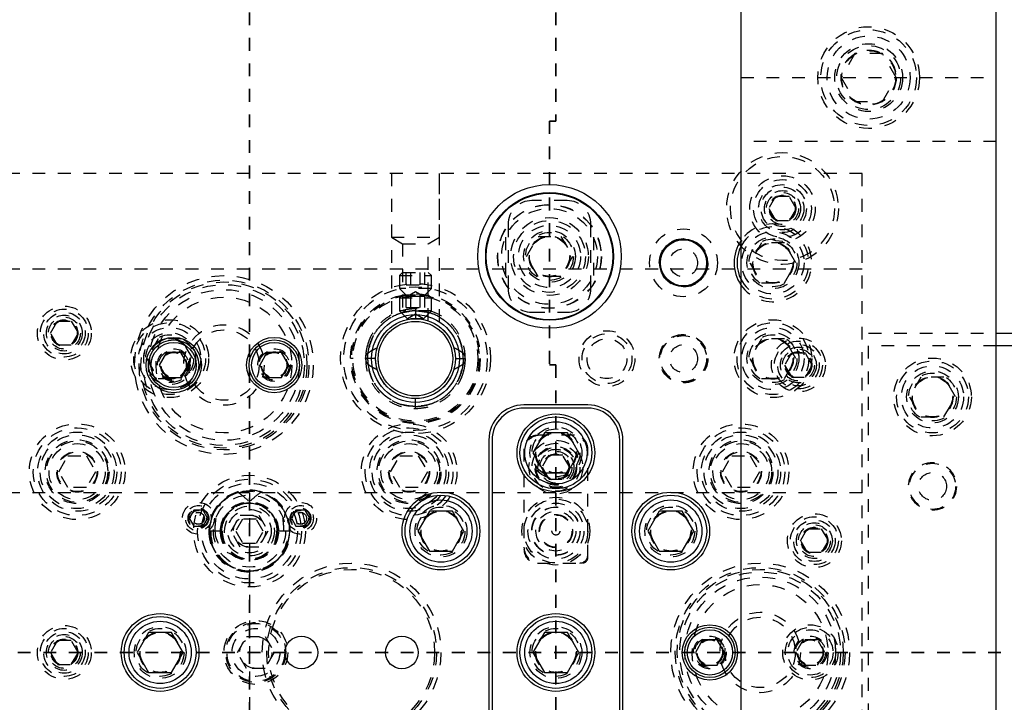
# Model space of a CAD drawing. Header units: inches. Extents: x 1772 to 2706, y -534 to -52.
# Tile 68 of 256: x 1911.48 to 1919.19, y -498.24 to -492.9. Entities that reach past the tile are written whole.
import ezdxf

# ---------------------------------------------------------------- set-up
doc = ezdxf.new("R2010")
doc.units = ezdxf.units.IN
doc.header["$LTSCALE"] = 0.5
doc.header["$MEASUREMENT"] = 0
doc.linetypes.add('HIDDEN', pattern=[0.225, 0.15, -0.075])
doc.linetypes.add('PHANTOM', pattern=[0.25, 0.125, -0.025, 0.025, -0.025, 0.025, -0.025])
doc.layers.add('SID-M-H', color=4, linetype='HIDDEN')
doc.layers.add('SID-M-S', color=105, linetype='Continuous')

msp = doc.modelspace()

# ---------------------------------------------------------------- linework, layer by layer
at = {"color": 7, "linetype": 'PHANTOM', "lineweight": 35}
for p, q in [((1913.27841, -486.04018), (1913.27841, -498.31653)), ((1915.67841, -486.04018), (1915.67841, -493.69075)), ((1915.67841, -493.69075), (1915.62841, -493.69075)), ((1915.62841, -493.69075), (1915.62841, -495.60046)), ((1915.67841, -495.60046), (1915.62841, -495.60046)), ((1915.67841, -495.60046), (1915.67841, -509.66186)), ((1931.36397, -497.85102), (1866.92985, -497.85102))]:
    msp.add_line(p, q, dxfattribs=at)
at = {"layer": 'SID-M-H'}
for p, q in [((1918.02015, -493.16352), (1917.9119, -493.35102)), ((1918.23666, -493.16352), (1918.02015, -493.16352)), ((1918.34491, -493.35102), (1918.23666, -493.16352)), ((1917.12841, -493.35102), (1919.12841, -493.35102)), ((1917.9119, -493.35102), (1918.02015, -493.53852)), ((1918.23666, -493.53852), (1918.34491, -493.35102)), ((1918.02015, -493.53852), (1918.23666, -493.53852)), ((1919.12841, -493.85102), (1917.12841, -493.85102)), ((1918.07841, -494.10102), (1901.70341, -494.10102)), ((1914.39041, -494.10102), (1914.39041, -495.26324)), ((1914.39091, -494.10102), (1914.39091, -494.60102)), ((1914.76591, -494.60102), (1914.76591, -494.10102)), ((1914.76641, -495.26324), (1914.76641, -494.10102)), ((1918.07841, -501.60102), (1918.07841, -494.10102)), ((1917.39928, -494.28227), (1917.34515, -494.37602)), ((1917.50753, -494.28227), (1917.39928, -494.28227)), ((1917.56166, -494.37602), (1917.50753, -494.28227)), ((1915.76591, -494.31352), (1915.49091, -494.31352)), ((1917.34515, -494.37602), (1917.39928, -494.46977)), ((1917.50753, -494.46977), (1917.56166, -494.37602)), ((1915.30341, -494.50102), (1915.30341, -495.00102)), ((1915.95341, -495.00102), (1915.95341, -494.50102)), ((1917.39928, -494.46977), (1917.50753, -494.46977)), ((1914.39091, -494.60102), (1914.76591, -494.60102)), ((1914.39091, -494.60102), (1914.47791, -494.65125)), ((1914.67891, -494.65125), (1914.76591, -494.60102)), ((1915.28466, -494.60115), (1915.28466, -494.90089)), ((1915.44827, -494.75102), (1915.53834, -494.59502)), ((1915.53834, -494.59502), (1915.71847, -494.59502)), ((1915.71847, -494.59502), (1915.80854, -494.75102)), ((1915.97216, -494.60115), (1915.97216, -494.90089)), ((1914.47791, -494.65125), (1914.67891, -494.65125)), ((1914.47791, -494.65125), (1914.47791, -495.25483)), ((1914.67891, -495.25475), (1914.67891, -494.65125)), ((1917.28834, -494.64502), (1917.19827, -494.80102)), ((1917.46847, -494.64502), (1917.28834, -494.64502)), ((1917.55854, -494.80102), (1917.46847, -494.64502)), ((1915.53834, -494.90702), (1915.44827, -494.75102)), ((1915.80854, -494.75102), (1915.71847, -494.90702)), ((1917.19827, -494.80102), (1917.28834, -494.95702)), ((1917.46847, -494.95702), (1917.55854, -494.80102)), ((1918.07841, -494.85102), (1901.70341, -494.85102)), ((1914.47791, -494.87602), (1914.45341, -494.90052)), ((1914.45341, -494.90052), (1914.70341, -494.90052)), ((1914.45341, -494.90052), (1914.45341, -495.00102)), ((1914.47791, -494.87602), (1914.67891, -494.87602)), ((1914.50624, -494.97445), (1914.50624, -494.87602)), ((1914.54232, -494.97445), (1914.54232, -494.87602)), ((1914.61449, -494.97445), (1914.61449, -494.87602)), ((1914.65058, -494.97445), (1914.65058, -494.87602)), ((1914.70341, -494.90052), (1914.67891, -494.87602)), ((1914.70341, -495.00102), (1914.70341, -494.90052)), ((1915.71847, -494.90702), (1915.53834, -494.90702)), ((1914.50624, -494.97445), (1914.65058, -494.97445)), ((1917.28834, -494.95702), (1917.46847, -494.95702)), ((1914.70341, -495.00102), (1914.45341, -495.00102)), ((1914.45341, -495.00102), (1914.51591, -495.06352)), ((1914.47791, -495.05102), (1914.45341, -495.07552)), ((1914.47791, -495.05102), (1914.67891, -495.05102)), ((1914.50624, -495.14945), (1914.50624, -495.05102)), ((1914.57841, -495.02744), (1914.51591, -495.06352)), ((1914.64091, -495.06352), (1914.51591, -495.06352)), ((1914.54232, -495.14945), (1914.54232, -495.05102)), ((1914.64091, -495.06352), (1914.57841, -495.02744)), ((1914.61449, -495.14945), (1914.61449, -495.05102)), ((1914.64091, -495.06352), (1914.70341, -495.00102)), ((1914.65058, -495.14945), (1914.65058, -495.05102)), ((1914.70341, -495.07552), (1914.67891, -495.05102)), ((1914.45341, -495.07552), (1914.70341, -495.07552)), ((1914.45341, -495.07552), (1914.45341, -495.17602)), ((1914.70341, -495.17602), (1914.70341, -495.07552)), ((1914.70341, -495.17602), (1914.45341, -495.17602)), ((1914.45341, -495.17602), (1914.51591, -495.23852)), ((1914.50624, -495.14945), (1914.65058, -495.14945)), ((1914.57841, -495.20244), (1914.51591, -495.23852)), ((1914.57841, -495.16037), (1914.57841, -495.23837)), ((1914.64091, -495.23852), (1914.57841, -495.20244)), ((1914.64091, -495.23852), (1914.70341, -495.17602)), ((1915.49091, -495.18852), (1915.76591, -495.18852)), ((1911.72015, -495.35102), (1911.77428, -495.25727)), ((1911.77428, -495.25727), (1911.88253, -495.25727)), ((1911.88253, -495.25727), (1911.93666, -495.35102)), ((1914.50847, -495.24542), (1914.56143, -495.23798)), ((1914.64091, -495.23852), (1914.51591, -495.23852)), ((1914.56143, -495.23798), (1914.58119, -495.23753)), ((1911.77428, -495.44477), (1911.72015, -495.35102)), ((1911.93666, -495.35102), (1911.88253, -495.44477)), ((1914.32806, -495.36374), (1914.32806, -495.36374)), ((1918.12841, -500.35102), (1918.12841, -495.35102)), ((1918.12841, -495.35102), (1919.12841, -495.35102)), ((1911.88253, -495.44477), (1911.77428, -495.44477)), ((1912.56334, -495.39502), (1912.47327, -495.55102)), ((1912.74347, -495.39502), (1912.56334, -495.39502)), ((1912.83354, -495.55102), (1912.74347, -495.39502)), ((1917.28834, -495.39502), (1917.19827, -495.55102)), ((1917.46847, -495.39502), (1917.28834, -495.39502)), ((1917.55854, -495.55102), (1917.46847, -495.39502)), ((1914.87709, -495.45578), (1914.89007, -495.51713)), ((1914.89007, -495.51713), (1914.89181, -495.55896)), ((1917.52428, -495.50727), (1917.47015, -495.60102)), ((1917.63253, -495.50727), (1917.52428, -495.50727)), ((1917.68666, -495.60102), (1917.63253, -495.50727)), ((1919.12841, -495.45102), (1918.12841, -495.45102)), ((1912.47327, -495.55102), (1912.56334, -495.70702)), ((1912.74347, -495.70702), (1912.83354, -495.55102)), ((1914.08921, -495.55102), (1914.07021, -495.55102)), ((1914.26587, -495.55103), (1914.20345, -495.55103)), ((1914.26491, -495.55102), (1914.26524, -495.53665)), ((1914.27224, -495.61841), (1914.26491, -495.55102)), ((1914.89095, -495.55102), (1914.95337, -495.55101)), ((1915.08661, -495.55102), (1915.08661, -495.55102)), ((1915.14091, -495.55102), (1915.14091, -495.55102)), ((1917.19827, -495.55102), (1917.28834, -495.70702)), ((1917.46847, -495.70702), (1917.55854, -495.55102)), ((1917.47015, -495.60102), (1917.52428, -495.69477)), ((1917.63253, -495.69477), (1917.68666, -495.60102)), ((1914.27807, -495.64089), (1914.27224, -495.61841)), ((1912.56334, -495.70702), (1912.74347, -495.70702)), ((1917.28834, -495.70702), (1917.46847, -495.70702)), ((1917.52428, -495.69477), (1917.63253, -495.69477)), ((1918.53834, -495.69502), (1918.44827, -495.85102)), ((1918.71847, -495.69502), (1918.53834, -495.69502)), ((1918.80854, -495.85102), (1918.71847, -495.69502)), ((1914.62594, -495.8609), (1914.56523, -495.86424)), ((1914.57841, -495.94167), (1914.57841, -495.86367)), ((1918.44827, -495.85102), (1918.53834, -496.00702)), ((1918.71847, -496.00702), (1918.80854, -495.85102)), ((1918.53834, -496.00702), (1918.71847, -496.00702)), ((1915.82341, -496.15102), (1915.53341, -496.15102)), ((1915.42841, -496.25602), (1915.42841, -497.04602)), ((1915.92841, -497.10852), (1915.92841, -496.25602)), ((1911.78407, -496.43602), (1911.85624, -496.31102)), ((1911.85624, -496.31102), (1912.00058, -496.31102)), ((1912.00058, -496.31102), (1912.07274, -496.43602)), ((1914.38407, -496.43602), (1914.45624, -496.31102)), ((1914.45624, -496.31102), (1914.60058, -496.31102)), ((1914.60058, -496.31102), (1914.67274, -496.43602)), ((1915.62428, -496.30727), (1915.57015, -496.40102)), ((1915.73253, -496.30727), (1915.62428, -496.30727)), ((1915.78666, -496.40102), (1915.73253, -496.30727)), ((1916.98407, -496.43602), (1917.05624, -496.31102)), ((1917.05624, -496.31102), (1917.20058, -496.31102)), ((1917.20058, -496.31102), (1917.27274, -496.43602)), ((1911.85624, -496.56102), (1911.78407, -496.43602)), ((1912.07274, -496.43602), (1912.00058, -496.56102)), ((1914.45624, -496.56102), (1914.38407, -496.43602)), ((1914.67274, -496.43602), (1914.60058, -496.56102)), ((1915.57015, -496.40102), (1915.62428, -496.49477)), ((1915.73253, -496.49477), (1915.78666, -496.40102)), ((1917.05624, -496.56102), (1916.98407, -496.43602)), ((1917.27274, -496.43602), (1917.20058, -496.56102)), ((1915.62428, -496.49477), (1915.73253, -496.49477)), ((1918.07841, -496.60102), (1903.67841, -496.60102)), ((1912.00058, -496.56102), (1911.85624, -496.56102)), ((1913.27841, -496.60102), (1913.27841, -499.10102)), ((1914.60058, -496.56102), (1914.45624, -496.56102)), ((1915.67841, -499.10102), (1915.67841, -496.60102)), ((1917.20058, -496.56102), (1917.05624, -496.56102)), ((1913.52943, -496.71242), (1913.4975, -496.67612)), ((1912.84232, -496.73852), (1912.80624, -496.80102)), ((1912.91449, -496.73852), (1912.84232, -496.73852)), ((1912.95058, -496.80102), (1912.91449, -496.73852)), ((1913.43671, -496.74955), (1913.44008, -496.75827)), ((1913.53952, -496.72666), (1913.52943, -496.71242)), ((1913.64232, -496.73852), (1913.60624, -496.80102)), ((1913.71449, -496.73852), (1913.64232, -496.73852)), ((1913.75058, -496.80102), (1913.71449, -496.73852)), ((1912.80624, -496.80102), (1912.84232, -496.86352)), ((1912.91449, -496.86352), (1912.95058, -496.80102)), ((1913.13407, -496.90102), (1913.20624, -496.77602)), ((1913.22428, -496.80727), (1913.17015, -496.90102)), ((1913.20624, -496.77602), (1913.35058, -496.77602)), ((1913.33253, -496.80727), (1913.22428, -496.80727)), ((1913.38666, -496.90102), (1913.33253, -496.80727)), ((1913.35058, -496.77602), (1913.42274, -496.90102)), ((1913.60624, -496.80102), (1913.64232, -496.86352)), ((1913.71449, -496.86352), (1913.75058, -496.80102)), ((1912.84232, -496.86352), (1912.91449, -496.86352)), ((1913.06456, -496.90102), (1912.95918, -496.90102)), ((1913.20624, -497.02602), (1913.13407, -496.90102)), ((1913.17015, -496.90102), (1913.22428, -496.99477)), ((1913.33253, -496.99477), (1913.38666, -496.90102)), ((1913.42274, -496.90102), (1913.35058, -497.02602)), ((1913.59763, -496.90102), (1913.49225, -496.90102)), ((1913.59238, -496.90102), (1913.59094, -496.87094)), ((1913.64232, -496.86352), (1913.71449, -496.86352)), ((1917.59515, -496.97602), (1917.64928, -496.88227)), ((1917.64928, -496.88227), (1917.75753, -496.88227)), ((1917.75753, -496.88227), (1917.81166, -496.97602)), ((1917.64928, -497.06977), (1917.59515, -496.97602)), ((1917.81166, -496.97602), (1917.75753, -497.06977)), ((1913.35058, -497.02602), (1913.20624, -497.02602)), ((1913.22428, -496.99477), (1913.33253, -496.99477)), ((1917.75753, -497.06977), (1917.64928, -497.06977)), ((1915.53341, -497.15102), (1915.88591, -497.15102)), ((1911.77428, -497.75727), (1911.72015, -497.85102)), ((1911.88253, -497.75727), (1911.77428, -497.75727)), ((1911.93666, -497.85102), (1911.88253, -497.75727)), ((1913.18407, -497.85102), (1913.25624, -497.72602)), ((1913.25624, -497.72602), (1913.40058, -497.72602)), ((1913.40058, -497.72602), (1913.47274, -497.85102)), ((1917.61528, -497.7526), (1917.55846, -497.85102)), ((1917.72893, -497.7526), (1917.61528, -497.7526)), ((1917.78576, -497.85102), (1917.72893, -497.7526)), ((1911.72015, -497.85102), (1911.77428, -497.94477)), ((1911.88253, -497.94477), (1911.93666, -497.85102)), ((1913.25624, -497.97602), (1913.18407, -497.85102)), ((1913.47274, -497.85102), (1913.40058, -497.97602)), ((1917.55846, -497.85102), (1917.61528, -497.94945)), ((1917.72893, -497.94945), (1917.78576, -497.85102)), ((1911.77428, -497.94477), (1911.88253, -497.94477)), ((1913.40058, -497.97602), (1913.25624, -497.97602)), ((1917.61528, -497.94945), (1917.72893, -497.94945))]:
    msp.add_line(p, q, dxfattribs=at)
for centre, radius in [((1918.12841, -493.35102), 0.3985), ((1918.12841, -493.35102), 0.375), ((1918.12841, -493.35102), 0.325), ((1918.12841, -493.35102), 0.2655), ((1918.12841, -493.35102), 0.25), ((1918.12841, -493.35102), 0.21542), ((1918.12841, -493.35102), 0.21515), ((1918.12841, -493.35102), 0.21463), ((1918.12841, -493.35102), 0.21095), ((1917.45341, -494.37602), 0.4375), ((1917.45341, -494.37602), 0.4075), ((1917.45341, -494.37602), 0.25687), ((1917.45341, -494.37602), 0.22687), ((1917.45341, -494.37602), 0.1875), ((1917.45341, -494.37602), 0.16781), ((1917.45341, -494.37602), 0.1405), ((1917.45341, -494.37602), 0.125), ((1917.45341, -494.37602), 0.10497), ((1917.45341, -494.37602), 0.1047), ((1917.45341, -494.37602), 0.10418), ((1917.45341, -494.37602), 0.1005), ((1915.62841, -494.75102), 0.40625), ((1915.62841, -494.75102), 0.405), ((1915.62841, -494.75102), 0.375), ((1915.62841, -494.75102), 0.3045), ((1915.62841, -494.75102), 0.28125), ((1915.62841, -494.75102), 0.24375), ((1915.62841, -494.75102), 0.203), ((1915.62841, -494.75102), 0.1875), ((1915.62841, -494.75102), 0.16072), ((1915.62841, -494.75102), 0.16045), ((1915.62841, -494.75102), 0.15993), ((1915.62841, -494.75102), 0.15625), ((1916.67841, -494.80102), 0.26565), ((1917.37841, -494.80102), 0.24375), ((1917.37841, -494.80102), 0.203), ((1916.67841, -494.80102), 0.19), ((1917.37841, -494.80102), 0.1875), ((1917.37841, -494.80102), 0.16072), ((1917.37841, -494.80102), 0.16045), ((1917.37841, -494.80102), 0.15993), ((1917.37841, -494.80102), 0.15625), ((1916.67841, -494.80102), 0.1095), ((1913.07841, -495.60102), 0.7), ((1913.07841, -495.60102), 0.665), ((1913.07841, -495.60102), 0.65), ((1913.07841, -495.60102), 0.62992), ((1914.57841, -495.55102), 0.5875), ((1913.07841, -495.60102), 0.59055), ((1914.57841, -495.55102), 0.5625), ((1914.57841, -495.55102), 0.5082), ((1914.57841, -495.55102), 0.5), ((1914.57841, -495.55102), 0.4892), ((1911.82841, -495.35102), 0.211), ((1913.07841, -495.60102), 0.5315), ((1911.82841, -495.35102), 0.1875), ((1911.82841, -495.35102), 0.1625), ((1911.82841, -495.35102), 0.1405), ((1911.82841, -495.35102), 0.125), ((1911.82841, -495.35102), 0.10497), ((1911.82841, -495.35102), 0.1047), ((1911.82841, -495.35102), 0.10418), ((1911.82841, -495.35102), 0.1005), ((1912.65341, -495.55102), 0.3045), ((1912.65341, -495.55102), 0.28125), ((1913.07841, -495.60102), 0.31496), ((1914.57841, -495.55102), 0.29167), ((1917.37841, -495.55102), 0.3045), ((1917.37841, -495.55102), 0.28125), ((1912.65341, -495.55102), 0.24375), ((1912.65341, -495.55102), 0.203), ((1912.65341, -495.55102), 0.1875), ((1913.07841, -495.60102), 0.27559), ((1916.07841, -495.55102), 0.21875), ((1916.07841, -495.55102), 0.195), ((1916.67841, -495.55102), 0.19), ((1916.67841, -495.55102), 0.1875), ((1916.67841, -495.55102), 0.1805), ((1917.37841, -495.55102), 0.24375), ((1917.37841, -495.55102), 0.203), ((1917.37841, -495.55102), 0.1875), ((1912.65341, -495.55102), 0.16072), ((1912.65341, -495.55102), 0.16045), ((1912.65341, -495.55102), 0.15993), ((1912.65341, -495.55102), 0.15625), ((1916.07841, -495.55102), 0.15625), ((1916.67841, -495.55102), 0.1095), ((1917.37841, -495.55102), 0.16072), ((1917.37841, -495.55102), 0.16045), ((1917.37841, -495.55102), 0.15993), ((1917.37841, -495.55102), 0.15625), ((1917.57841, -495.60102), 0.211), ((1917.57841, -495.60102), 0.1875), ((1917.57841, -495.60102), 0.1625), ((1912.68471, -495.60102), 0.12795), ((1912.68471, -495.60102), 0.11811), ((1912.68471, -495.60102), 0.10289), ((1912.68471, -495.60102), 0.10262), ((1912.68471, -495.60102), 0.1021), ((1912.68471, -495.60102), 0.09843), ((1913.47211, -495.60102), 0.12795), ((1913.47211, -495.60102), 0.11811), ((1913.47211, -495.60102), 0.10289), ((1913.47211, -495.60102), 0.10262), ((1913.47211, -495.60102), 0.1021), ((1913.47211, -495.60102), 0.09843), ((1917.57841, -495.60102), 0.1405), ((1917.57841, -495.60102), 0.125), ((1917.57841, -495.60102), 0.10497), ((1917.57841, -495.60102), 0.1047), ((1917.57841, -495.60102), 0.10418), ((1917.57841, -495.60102), 0.1005), ((1918.62841, -495.85102), 0.3045), ((1918.62841, -495.85102), 0.28125), ((1918.62841, -495.85102), 0.24375), ((1918.62841, -495.85102), 0.203), ((1918.62841, -495.85102), 0.1875), ((1918.62841, -495.85102), 0.16072), ((1918.62841, -495.85102), 0.16045), ((1918.62841, -495.85102), 0.15993), ((1918.62841, -495.85102), 0.15625), ((1911.92841, -496.43602), 0.375), ((1914.52841, -496.43602), 0.375), ((1917.12841, -496.43602), 0.375), ((1911.92841, -496.43602), 0.34375), ((1911.92841, -496.43602), 0.31), ((1914.52841, -496.43602), 0.34375), ((1914.52841, -496.43602), 0.31), ((1915.67841, -496.28852), 0.203), ((1915.67841, -496.28852), 0.1875), ((1915.67841, -496.28852), 0.16072), ((1915.67841, -496.28852), 0.16045), ((1915.67841, -496.28852), 0.15993), ((1915.67841, -496.28852), 0.15625), ((1917.12841, -496.43602), 0.34375), ((1917.12841, -496.43602), 0.31), ((1911.92841, -496.43602), 0.28906), ((1911.92841, -496.43602), 0.25), ((1911.92841, -496.43602), 0.24), ((1911.92841, -496.43602), 0.22), ((1914.52841, -496.43602), 0.28906), ((1914.52841, -496.43602), 0.25), ((1914.52841, -496.43602), 0.24), ((1914.52841, -496.43602), 0.22), ((1915.67841, -496.40102), 0.211), ((1915.67841, -496.40102), 0.1875), ((1917.12841, -496.43602), 0.28906), ((1917.12841, -496.43602), 0.25), ((1917.12841, -496.43602), 0.24), ((1917.12841, -496.43602), 0.22), ((1911.92841, -496.43602), 0.16), ((1911.92841, -496.43602), 0.155), ((1914.52841, -496.43602), 0.16), ((1914.52841, -496.43602), 0.155), ((1915.67841, -496.40102), 0.1625), ((1915.67841, -496.40102), 0.15625), ((1915.67841, -496.40102), 0.1405), ((1915.67841, -496.40102), 0.125), ((1915.67841, -496.40102), 0.10497), ((1915.67841, -496.40102), 0.1047), ((1915.67841, -496.40102), 0.10418), ((1917.12841, -496.43602), 0.16), ((1917.12841, -496.43602), 0.155), ((1915.67841, -496.40102), 0.1005), ((1918.62841, -496.55102), 0.1875), ((1918.62841, -496.55102), 0.1805), ((1918.62841, -496.55102), 0.1095), ((1913.27841, -496.90102), 0.4375), ((1913.27841, -496.90102), 0.40625), ((1913.27841, -496.90102), 0.375), ((1913.27841, -496.90102), 0.3125), ((1912.87841, -496.80102), 0.125), ((1913.27841, -496.90102), 0.2825), ((1913.27841, -496.90102), 0.21909), ((1913.27841, -496.90102), 0.21875), ((1913.67841, -496.80102), 0.125), ((1915.67841, -496.90102), 0.26562), ((1915.67841, -496.90102), 0.25), ((1915.67841, -496.90102), 0.21875), ((1912.87841, -496.80102), 0.1005), ((1912.87841, -496.80102), 0.08068), ((1912.87841, -496.80102), 0.08006), ((1912.87841, -496.80102), 0.07603), ((1912.87841, -496.80102), 0.0625), ((1912.87841, -496.80102), 0.047), ((1912.87841, -496.80102), 0.0465), ((1913.27841, -496.90102), 0.1953), ((1913.27841, -496.90102), 0.17), ((1913.67841, -496.80102), 0.1005), ((1913.67841, -496.80102), 0.08068), ((1913.67841, -496.80102), 0.08006), ((1913.67841, -496.80102), 0.07603), ((1913.67841, -496.80102), 0.0625), ((1913.67841, -496.80102), 0.047), ((1913.67841, -496.80102), 0.0465), ((1914.77841, -496.90102), 0.203), ((1914.77841, -496.90102), 0.1875), ((1914.77841, -496.90102), 0.16072), ((1914.77841, -496.90102), 0.16045), ((1914.77841, -496.90102), 0.15993), ((1914.77841, -496.90102), 0.15625), ((1915.67841, -496.90102), 0.18906), ((1915.67841, -496.90102), 0.1875), ((1915.67841, -496.90102), 0.15625), ((1916.57841, -496.90102), 0.203), ((1916.57841, -496.90102), 0.1875), ((1916.57841, -496.90102), 0.16072), ((1916.57841, -496.90102), 0.16045), ((1916.57841, -496.90102), 0.15993), ((1916.57841, -496.90102), 0.15625), ((1913.27841, -496.90102), 0.126), ((1913.27841, -496.90102), 0.125), ((1915.67841, -496.90102), 0.13), ((1915.67841, -496.90102), 0.127), ((1915.67841, -496.90102), 0.126), ((1917.70341, -496.97602), 0.211), ((1917.70341, -496.97602), 0.1875), ((1917.70341, -496.97602), 0.1625), ((1917.70341, -496.97602), 0.1405), ((1915.67841, -496.90102), 0.031), ((1917.70341, -496.97602), 0.125), ((1917.70341, -496.97602), 0.10497), ((1917.70341, -496.97602), 0.1047), ((1917.70341, -496.97602), 0.10418), ((1917.70341, -496.97602), 0.1005), ((1914.07841, -497.85102), 0.7), ((1914.07841, -497.85102), 0.665), ((1914.07841, -497.85102), 0.65), ((1917.27841, -497.85102), 0.7), ((1917.27841, -497.85102), 0.665), ((1917.27841, -497.85102), 0.65), ((1917.27841, -497.85102), 0.62992), ((1917.27841, -497.85102), 0.59055), ((1917.27841, -497.85102), 0.5315), ((1913.32841, -497.85102), 0.25), ((1917.27841, -497.85102), 0.31496), ((1917.27841, -497.85102), 0.27559), ((1911.82841, -497.85102), 0.211), ((1911.82841, -497.85102), 0.1875), ((1912.57841, -497.85102), 0.203), ((1912.57841, -497.85102), 0.1875), ((1913.32841, -497.85102), 0.23438), ((1913.32841, -497.85102), 0.22655), ((1913.32841, -497.85102), 0.1875), ((1915.67841, -497.85102), 0.203), ((1915.67841, -497.85102), 0.1875), ((1917.67211, -497.85102), 0.21654), ((1917.67211, -497.85102), 0.19685), ((1917.67211, -497.85102), 0.17717), ((1911.82841, -497.85102), 0.1625), ((1911.82841, -497.85102), 0.1405), ((1911.82841, -497.85102), 0.125), ((1911.82841, -497.85102), 0.10497), ((1911.82841, -497.85102), 0.1047), ((1911.82841, -497.85102), 0.10418), ((1911.82841, -497.85102), 0.1005), ((1912.57841, -497.85102), 0.16072), ((1912.57841, -497.85102), 0.16045), ((1912.57841, -497.85102), 0.15993), ((1912.57841, -497.85102), 0.15625), ((1913.32841, -497.85102), 0.125), ((1915.67841, -497.85102), 0.16072), ((1915.67841, -497.85102), 0.16045), ((1915.67841, -497.85102), 0.15993), ((1915.67841, -497.85102), 0.15625), ((1916.88471, -497.85102), 0.12795), ((1916.88471, -497.85102), 0.11811), ((1916.88471, -497.85102), 0.10289), ((1916.88471, -497.85102), 0.10262), ((1916.88471, -497.85102), 0.1021), ((1916.88471, -497.85102), 0.09843), ((1917.67211, -497.85102), 0.12795), ((1917.67211, -497.85102), 0.11811), ((1917.67211, -497.85102), 0.10289), ((1917.67211, -497.85102), 0.10262), ((1917.67211, -497.85102), 0.1021), ((1917.67211, -497.85102), 0.09843)]:
    msp.add_circle(centre, radius, dxfattribs=at)
for centre, radius, start, end in [((1915.49091, -494.50102), 0.1875, 90, 180), ((1915.76591, -494.50102), 0.1875, 0, 90), ((1917.37841, -494.80102), 0.3045, 214.813164, 145.186836), ((1917.37841, -494.80102), 0.28125, 207.266044, 152.733956), ((1915.49091, -495.00102), 0.1875, 180, 270), ((1915.76591, -495.00102), 0.1875, 270, 0), ((1915.55341, -496.27602), 0.125, 90, 180), ((1915.53341, -496.25602), 0.105, 90, 180), ((1915.80341, -496.27602), 0.125, 0, 90), ((1915.82341, -496.25602), 0.105, 0, 90), ((1913.27525, -496.89707), 0.31609, 32.888181, 180.71657), ((1913.28103, -496.89791), 0.31662, 359.437342, 180.562658), ((1913.27841, -496.90102), 0.31398, 45.748786, 0), ((1913.2767, -496.89973), 0.31227, 105.568366, 180.23692), ((1913.28184, -496.8972), 0.30938, 34.636909, 74.613276), ((1913.27341, -496.89874), 0.2241, 359.415867, 180.584133), ((1913.2834, -496.89874), 0.2241, 359.415867, 180.584133), ((1913.27699, -496.89955), 0.21769, 87.162512, 180.387827), ((1913.28142, -496.89728), 0.21551, 93.293524, 139.832751), ((1913.27982, -496.89955), 0.21769, 359.612173, 92.837488), ((1913.27539, -496.89728), 0.21551, 40.167249, 86.706476), ((1913.27578, -496.90413), 0.31662, 179.437342, 0.562658), ((1913.28103, -496.90413), 0.31662, 179.437342, 0.562658), ((1913.27341, -496.90395), 0.30899, 179.456328, 0.543672), ((1913.2834, -496.90395), 0.30899, 179.456328, 0.543672), ((1913.27341, -496.90331), 0.2241, 179.415867, 0.584133), ((1913.28265, -496.90138), 0.23334, 179.913067, 230.490868), ((1913.2834, -496.90331), 0.2241, 179.415867, 0.584133), ((1913.27578, -496.90323), 0.21648, 179.415867, 0.584133), ((1913.28103, -496.90323), 0.21648, 179.415867, 0.584133), ((1915.55341, -497.02602), 0.125, 180, 270), ((1915.53341, -497.04602), 0.105, 180, 270), ((1915.86591, -497.08852), 0.0625, 270, 0), ((1915.88591, -497.10852), 0.0425, 270, 0)]:
    msp.add_arc(centre, radius, start, end, dxfattribs=at)
for centre, major_axis, ratio, start_param, end_param in [((1913.27716, -496.90102), (-0.31523, 0), 0.9870859, 5.4753657, 6.2831853), ((1913.27564, -496.90102), (-0.22186, 0), 0.9870859, 4.742154, 6.2831853), ((1913.28117, -496.90102), (0.22186, 0), 0.9870859, 0, 1.5410313), ((1913.27966, -496.90102), (0.31523, 0), 0.9870859, 0, 0.8078196), ((1913.27966, -496.90102), (-0.21785, 0), 0.9870859, 5.5572375, 6.2831853), ((1913.27716, -496.90102), (0.21785, 0), 0.9870859, 0, 0.7259478), ((1913.21734, -496.90102), (-0.20938, 0), 0.9386626, 0, 1.162481), ((1913.30292, -496.90102), (0.24913, 0), 0.9840293, 3.1415927, 3.9684223)]:
    msp.add_ellipse(centre, major_axis=major_axis, ratio=ratio, start_param=start_param, end_param=end_param, dxfattribs=at)
for points, knots in [([(1914.57841, -495.16037), (1914.54479, -495.16294), (1914.48064, -495.16784), (1914.39477, -495.20282), (1914.32634, -495.2492), (1914.27513, -495.30194), (1914.23892, -495.35487), (1914.21523, -495.40429), (1914.20044, -495.44917), (1914.19156, -495.49391), (1914.18711, -495.52767), (1914.18832, -495.54765), (1914.18852, -495.5509)], [0, 0, 0, 0, 0.16428431, 0.31357341, 0.44779043, 0.56707943, 0.67134801, 0.76053896, 0.83469807, 0.90201851, 0.98402371, 1, 1, 1, 1]), ([(1914.20345, -495.55101), (1914.20654, -495.51439), (1914.21272, -495.44111), (1914.26207, -495.3405), (1914.34002, -495.25336), (1914.44884, -495.18899), (1914.53522, -495.18028), (1914.57841, -495.17593)], [0, 0, 0, 0, 0.1866588, 0.3734284, 0.5601675, 0.7800825, 1, 1, 1, 1]), ([(1914.57841, -495.17593), (1914.54177, -495.17913), (1914.46851, -495.18552), (1914.36767, -495.23442), (1914.28101, -495.31289), (1914.21633, -495.42141), (1914.20774, -495.50782), (1914.20345, -495.55103)], [0, 0, 0, 0, 0.1867859, 0.3735113, 0.5602438, 0.7800974, 1, 1, 1, 1]), ([(1914.20593, -495.50737), (1914.21256, -495.47403), (1914.22584, -495.40731), (1914.27874, -495.31838), (1914.35585, -495.2425), (1914.45845, -495.18711), (1914.53842, -495.17966), (1914.57841, -495.17593)], [0, 0, 0, 0, 0.1866411, 0.3734192, 0.5601372, 0.7800682, 1, 1, 1, 1]), ([(1914.57841, -495.17593), (1914.54449, -495.17868), (1914.47667, -495.18417), (1914.38209, -495.22617), (1914.29809, -495.29428), (1914.23088, -495.3895), (1914.21431, -495.46808), (1914.20602, -495.50737)], [0, 0, 0, 0, 0.1867762, 0.3735154, 0.5602057, 0.7801315, 1, 1, 1, 1]), ([(1914.96828, -495.55076), (1914.96789, -495.53416), (1914.96695, -495.49434), (1914.95188, -495.42936), (1914.92048, -495.35618), (1914.86793, -495.28343), (1914.79246, -495.21897), (1914.69332, -495.17065), (1914.61779, -495.1639), (1914.57841, -495.16037)], [0, 0, 0, 0, 0.0812569, 0.1949579, 0.3243989, 0.4696984, 0.6307018, 0.8074564, 1, 1, 1, 1]), ([(1914.95337, -495.55101), (1914.95028, -495.51439), (1914.9441, -495.44111), (1914.89475, -495.3405), (1914.81679, -495.25336), (1914.70798, -495.18899), (1914.6216, -495.18028), (1914.57841, -495.17593)], [0, 0, 0, 0, 0.1866588, 0.3734284, 0.5601675, 0.7800825, 1, 1, 1, 1]), ([(1914.95089, -495.50737), (1914.94425, -495.47403), (1914.93097, -495.40731), (1914.87808, -495.31838), (1914.80096, -495.2425), (1914.69836, -495.18711), (1914.61839, -495.17966), (1914.57841, -495.17593)], [0, 0, 0, 0, 0.1866411, 0.3734192, 0.5601372, 0.7800682, 1, 1, 1, 1]), ([(1914.57841, -495.17593), (1914.61232, -495.17868), (1914.68015, -495.18417), (1914.77472, -495.22617), (1914.85873, -495.29428), (1914.92593, -495.3895), (1914.94251, -495.46808), (1914.95079, -495.50737)], [0, 0, 0, 0, 0.1867762, 0.3735154, 0.5602057, 0.7801315, 1, 1, 1, 1]), ([(1914.57841, -495.17593), (1914.61504, -495.17913), (1914.6883, -495.18552), (1914.78914, -495.23442), (1914.87581, -495.31289), (1914.94049, -495.42141), (1914.94907, -495.50782), (1914.95337, -495.55103)], [0, 0, 0, 0, 0.1867859, 0.3735113, 0.5602438, 0.7800974, 1, 1, 1, 1]), ([(1914.20335, -495.4434), (1914.20251, -495.44586), (1914.19724, -495.46132), (1914.19177, -495.49402), (1914.18705, -495.52766), (1914.18831, -495.54764), (1914.18851, -495.5509)], [0, 0, 0, 0, 0.0713569, 0.449441, 0.910068, 1, 1, 1, 1]), ([(1914.18776, -495.55102), (1914.1885, -495.54167), (1914.18983, -495.52501), (1914.20098, -495.51275), (1914.20587, -495.50736)], [0, 0, 0, 0, 0.5612126, 1, 1, 1, 1]), ([(1914.20587, -495.50736), (1914.21854, -495.49861), (1914.24117, -495.48297), (1914.26627, -495.47175), (1914.27731, -495.46681)], [0, 0, 0, 0, 0.559993, 1, 1, 1, 1]), ([(1914.95095, -495.50736), (1914.93828, -495.49861), (1914.91565, -495.48297), (1914.89055, -495.47175), (1914.8795, -495.46681)], [0, 0, 0, 0, 0.559993, 1, 1, 1, 1]), ([(1914.96906, -495.55102), (1914.96831, -495.54167), (1914.96698, -495.52501), (1914.95584, -495.51275), (1914.95095, -495.50736)], [0, 0, 0, 0, 0.5612126, 1, 1, 1, 1]), ([(1914.18776, -495.55102), (1914.1885, -495.56037), (1914.18983, -495.57703), (1914.20098, -495.5893), (1914.20587, -495.59468)], [0, 0, 0, 0, 0.5612126, 1, 1, 1, 1]), ([(1914.20345, -495.55101), (1914.20097, -495.55101), (1914.19602, -495.55101), (1914.18971, -495.55101), (1914.18858, -495.55101), (1914.18789, -495.55101)], [0, 0, 0, 0, 0.2808789, 0.5625042, 1, 1, 1, 1]), ([(1914.18853, -495.55129), (1914.18893, -495.56788), (1914.18987, -495.60771), (1914.20493, -495.67269), (1914.23633, -495.74586), (1914.28888, -495.81862), (1914.36435, -495.88307), (1914.4635, -495.93139), (1914.53903, -495.93815), (1914.57841, -495.94167)], [0, 0, 0, 0, 0.0812569, 0.1949579, 0.3243989, 0.4696984, 0.6307018, 0.8074564, 1, 1, 1, 1]), ([(1914.57841, -495.92611), (1914.54177, -495.92292), (1914.46851, -495.91652), (1914.36767, -495.86763), (1914.28101, -495.78915), (1914.21633, -495.68063), (1914.20774, -495.59422), (1914.20345, -495.55101)], [0, 0, 0, 0, 0.1867859, 0.3735113, 0.5602438, 0.7800974, 1, 1, 1, 1]), ([(1914.20345, -495.55103), (1914.20654, -495.58766), (1914.21272, -495.66093), (1914.26207, -495.76154), (1914.34002, -495.84868), (1914.44884, -495.91306), (1914.53522, -495.92176), (1914.57841, -495.92611)], [0, 0, 0, 0, 0.1866588, 0.3734284, 0.5601675, 0.7800825, 1, 1, 1, 1]), ([(1914.20587, -495.59468), (1914.21854, -495.60344), (1914.24117, -495.61908), (1914.26627, -495.63029), (1914.27731, -495.63523)], [0, 0, 0, 0, 0.559993, 1, 1, 1, 1]), ([(1914.20593, -495.59467), (1914.21256, -495.62802), (1914.22584, -495.69473), (1914.27874, -495.78366), (1914.35585, -495.85955), (1914.45845, -495.91493), (1914.53842, -495.92239), (1914.57841, -495.92611)], [0, 0, 0, 0, 0.1866411, 0.3734192, 0.5601372, 0.7800682, 1, 1, 1, 1]), ([(1914.57841, -495.92611), (1914.54449, -495.92337), (1914.47667, -495.91788), (1914.38209, -495.87587), (1914.29809, -495.80776), (1914.23088, -495.71255), (1914.21431, -495.63396), (1914.20602, -495.59467)], [0, 0, 0, 0, 0.1867762, 0.3735154, 0.5602057, 0.7801315, 1, 1, 1, 1]), ([(1914.57841, -495.92611), (1914.61504, -495.92292), (1914.6883, -495.91652), (1914.78914, -495.86763), (1914.87581, -495.78915), (1914.94049, -495.68063), (1914.94907, -495.59422), (1914.95337, -495.55101)], [0, 0, 0, 0, 0.1867859, 0.3735113, 0.5602438, 0.7800974, 1, 1, 1, 1]), ([(1914.95337, -495.55103), (1914.95028, -495.58766), (1914.9441, -495.66093), (1914.89475, -495.76154), (1914.81679, -495.84868), (1914.70798, -495.91306), (1914.6216, -495.92176), (1914.57841, -495.92611)], [0, 0, 0, 0, 0.1866588, 0.3734284, 0.5601675, 0.7800825, 1, 1, 1, 1]), ([(1914.57841, -495.94167), (1914.61202, -495.9391), (1914.67618, -495.9342), (1914.76204, -495.89922), (1914.83048, -495.85285), (1914.88168, -495.8001), (1914.91789, -495.74717), (1914.94158, -495.69775), (1914.95637, -495.65288), (1914.96525, -495.60813), (1914.9697, -495.57438), (1914.96849, -495.5544), (1914.9683, -495.55114)], [0, 0, 0, 0, 0.16428431, 0.31357341, 0.44779043, 0.56707943, 0.67134801, 0.76053896, 0.83469807, 0.90201851, 0.98402371, 1, 1, 1, 1]), ([(1914.57841, -495.92611), (1914.61232, -495.92337), (1914.68015, -495.91788), (1914.77472, -495.87587), (1914.85873, -495.80776), (1914.92593, -495.71255), (1914.94251, -495.63396), (1914.95079, -495.59467)], [0, 0, 0, 0, 0.1867762, 0.3735154, 0.5602057, 0.7801315, 1, 1, 1, 1]), ([(1914.95089, -495.59467), (1914.94425, -495.62802), (1914.93097, -495.69473), (1914.87808, -495.78366), (1914.80096, -495.85955), (1914.69836, -495.91493), (1914.61839, -495.92239), (1914.57841, -495.92611)], [0, 0, 0, 0, 0.1866411, 0.3734192, 0.5601372, 0.7800682, 1, 1, 1, 1]), ([(1914.95095, -495.59468), (1914.93828, -495.60344), (1914.91565, -495.61908), (1914.89055, -495.63029), (1914.8795, -495.63523)], [0, 0, 0, 0, 0.559993, 1, 1, 1, 1]), ([(1914.96906, -495.55102), (1914.96831, -495.56037), (1914.96698, -495.57703), (1914.95584, -495.5893), (1914.95095, -495.59468)], [0, 0, 0, 0, 0.5612126, 1, 1, 1, 1]), ([(1914.95337, -495.55103), (1914.95584, -495.55103), (1914.9608, -495.55103), (1914.9671, -495.55103), (1914.96823, -495.55103), (1914.96892, -495.55103)], [0, 0, 0, 0, 0.2808789, 0.5625042, 1, 1, 1, 1]), ([(1914.95347, -495.65864), (1914.9543, -495.65619), (1914.95957, -495.64072), (1914.96504, -495.60802), (1914.96977, -495.57438), (1914.96851, -495.5544), (1914.9683, -495.55114)], [0, 0, 0, 0, 0.0713569, 0.449441, 0.910068, 1, 1, 1, 1]), ([(1913.19289, -496.59892), (1913.21979, -496.62024), (1913.25283, -496.64645), (1913.28229, -496.67653), (1913.28777, -496.68213)], [0, 0, 0, 0, 0.8139762, 1, 1, 1, 1]), ([(1913.36392, -496.59892), (1913.33703, -496.62024), (1913.30398, -496.64645), (1913.27452, -496.67653), (1913.26904, -496.68213)], [0, 0, 0, 0, 0.8139762, 1, 1, 1, 1]), ([(1913.00796, -496.90102), (1913.01001, -496.86394), (1913.01414, -496.78904), (1913.0397, -496.71849), (1913.0526, -496.68286)], [0, 0, 0, 0, 0.49495649, 1, 1, 1, 1]), ([(1913.50421, -496.68286), (1913.52612, -496.7105), (1913.56993, -496.76576), (1913.5907, -496.84609), (1913.59208, -496.89111), (1913.59238, -496.90102)], [0, 0, 0, 0, 0.4382523, 0.8762788, 1, 1, 1, 1]), ([(1913.54885, -496.90102), (1913.54681, -496.86394), (1913.54268, -496.78904), (1913.51712, -496.71849), (1913.50421, -496.68286)], [0, 0, 0, 0, 0.4949565, 1, 1, 1, 1])]:
    msp.add_open_spline(points, degree=3, knots=knots, dxfattribs=at)
at = {"layer": 'SID-M-S'}
for p, q in [((1917.12841, -488.35102), (1917.12841, -507.35102)), ((1919.12841, -507.35102), (1919.12841, -488.35102)), ((1919.12841, -495.35102), (1925.02841, -495.35102)), ((1912.62788, -495.5026), (1912.57105, -495.60102)), ((1912.74153, -495.5026), (1912.62788, -495.5026)), ((1912.79836, -495.60102), (1912.74153, -495.5026)), ((1913.41528, -495.5026), (1913.35846, -495.60102)), ((1913.52893, -495.5026), (1913.41528, -495.5026)), ((1913.58576, -495.60102), (1913.52893, -495.5026)), ((1925.12841, -495.45102), (1919.12841, -495.45102)), ((1912.57105, -495.60102), (1912.62788, -495.69945)), ((1912.74153, -495.69945), (1912.79836, -495.60102)), ((1913.35846, -495.60102), (1913.41528, -495.69945)), ((1913.52893, -495.69945), (1913.58576, -495.60102)), ((1912.62788, -495.69945), (1912.74153, -495.69945)), ((1913.41528, -495.69945), (1913.52893, -495.69945)), ((1915.92841, -495.91352), (1915.42841, -495.91352)), ((1915.92841, -495.93852), (1915.42841, -495.93852)), ((1915.58834, -496.13252), (1915.49827, -496.28852)), ((1915.76847, -496.13252), (1915.58834, -496.13252)), ((1915.85854, -496.28852), (1915.76847, -496.13252)), ((1915.15341, -496.18852), (1915.15341, -499.51352)), ((1915.17841, -496.18852), (1915.17841, -499.51352)), ((1916.17841, -499.51352), (1916.17841, -496.18852)), ((1916.20341, -499.51352), (1916.20341, -496.18852)), ((1915.49827, -496.28852), (1915.58834, -496.44452)), ((1915.76847, -496.44452), (1915.85854, -496.28852)), ((1915.58834, -496.44452), (1915.76847, -496.44452)), ((1914.68834, -496.74502), (1914.59827, -496.90102)), ((1914.86847, -496.74502), (1914.68834, -496.74502)), ((1914.95854, -496.90102), (1914.86847, -496.74502)), ((1916.48834, -496.74502), (1916.39827, -496.90102)), ((1916.66847, -496.74502), (1916.48834, -496.74502)), ((1916.75854, -496.90102), (1916.66847, -496.74502)), ((1914.59827, -496.90102), (1914.68834, -497.05702)), ((1914.86847, -497.05702), (1914.95854, -496.90102)), ((1916.39827, -496.90102), (1916.48834, -497.05702)), ((1916.66847, -497.05702), (1916.75854, -496.90102)), ((1914.68834, -497.05702), (1914.86847, -497.05702)), ((1916.48834, -497.05702), (1916.66847, -497.05702)), ((1912.48834, -497.69502), (1912.39827, -497.85102)), ((1912.66847, -497.69502), (1912.48834, -497.69502)), ((1912.75854, -497.85102), (1912.66847, -497.69502)), ((1915.58834, -497.69502), (1915.49827, -497.85102)), ((1915.76847, -497.69502), (1915.58834, -497.69502)), ((1915.85854, -497.85102), (1915.76847, -497.69502)), ((1916.82788, -497.7526), (1916.77105, -497.85102)), ((1916.94153, -497.7526), (1916.82788, -497.7526)), ((1916.99836, -497.85102), (1916.94153, -497.7526)), ((1912.39827, -497.85102), (1912.48834, -498.00702)), ((1912.66847, -498.00702), (1912.75854, -497.85102)), ((1915.49827, -497.85102), (1915.58834, -498.00702)), ((1915.76847, -498.00702), (1915.85854, -497.85102)), ((1916.77105, -497.85102), (1916.82788, -497.94945)), ((1916.94153, -497.94945), (1916.99836, -497.85102)), ((1916.82788, -497.94945), (1916.94153, -497.94945)), ((1912.48834, -498.00702), (1912.66847, -498.00702)), ((1915.58834, -498.00702), (1915.76847, -498.00702))]:
    msp.add_line(p, q, dxfattribs=at)
for centre, radius in [((1915.62841, -494.75102), 0.5625), ((1915.62841, -494.75102), 0.5), ((1915.62841, -494.75102), 0.495), ((1916.67841, -494.80102), 0.1875), ((1916.67841, -494.80102), 0.1805), ((1914.57841, -495.55102), 0.34375), ((1914.57841, -495.55102), 0.31265), ((1914.57841, -495.55102), 0.3125), ((1914.57841, -495.55102), 0.29167), ((1912.68471, -495.60102), 0.21654), ((1912.68471, -495.60102), 0.19685), ((1912.68471, -495.60102), 0.17717), ((1913.47211, -495.60102), 0.21654), ((1913.47211, -495.60102), 0.19685), ((1913.47211, -495.60102), 0.17717), ((1915.67841, -496.28852), 0.3045), ((1915.67841, -496.28852), 0.28125), ((1915.67841, -496.28852), 0.24375), ((1914.77841, -496.90102), 0.3045), ((1916.57841, -496.90102), 0.3045), ((1914.77841, -496.90102), 0.28125), ((1914.77841, -496.90102), 0.24375), ((1916.57841, -496.90102), 0.28125), ((1916.57841, -496.90102), 0.24375), ((1912.57841, -497.85102), 0.3045), ((1912.57841, -497.85102), 0.28125), ((1912.57841, -497.85102), 0.24375), ((1915.67841, -497.85102), 0.3045), ((1915.67841, -497.85102), 0.28125), ((1915.67841, -497.85102), 0.24375), ((1916.88471, -497.85102), 0.21654), ((1916.88471, -497.85102), 0.19685), ((1916.88471, -497.85102), 0.17717), ((1913.68471, -497.85102), 0.12795), ((1914.47211, -497.85102), 0.12795)]:
    msp.add_circle(centre, radius, dxfattribs=at)
for centre, radius, start, end in [((1917.37841, -494.80102), 0.3045, 145.186836, 214.813164), ((1917.37841, -494.80102), 0.28125, 152.733956, 207.266044), ((1915.42841, -496.18852), 0.275, 90, 180), ((1915.92841, -496.18852), 0.275, 0, 90), ((1915.42841, -496.18852), 0.25, 90, 180), ((1915.92841, -496.18852), 0.25, 0, 90)]:
    msp.add_arc(centre, radius, start, end, dxfattribs=at)

doc.saveas('drawing.dxf')
